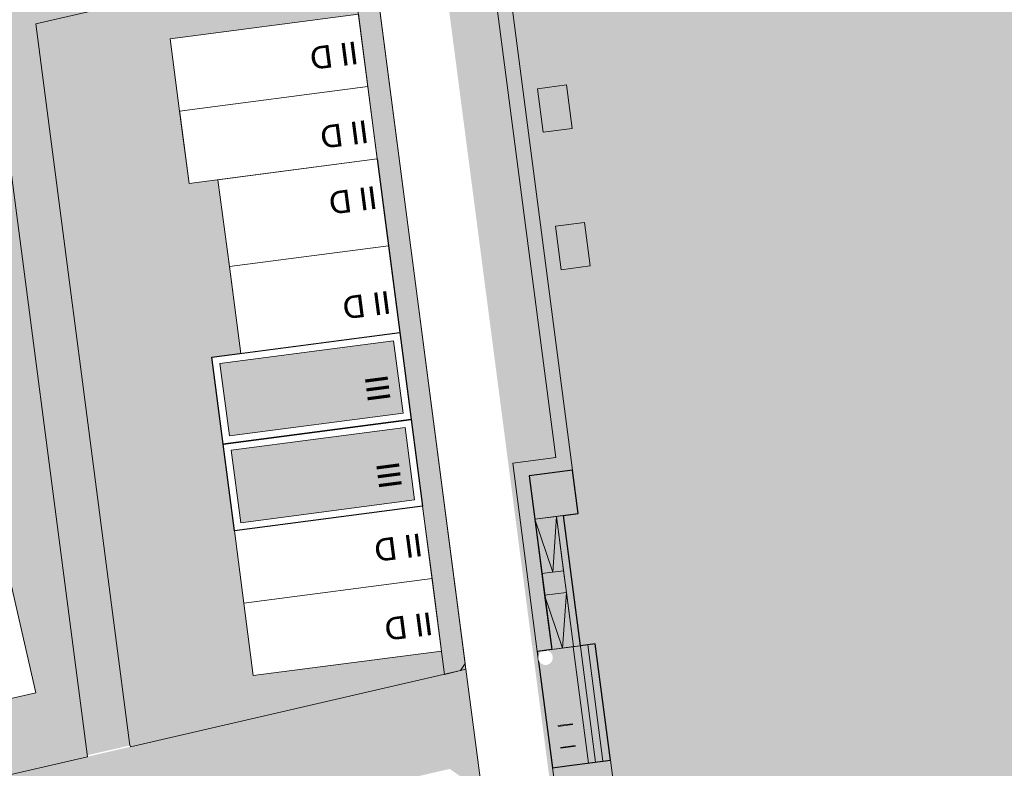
# Model space of a CAD drawing. Header units: metres. Extents: x -862 to 1262, y -354 to 644.
# Tile 203 of 256: x -149 to -82, y 149 to 200. Entities that reach past the tile are written whole.
import ezdxf

# ---------------------------------------------------------------- set-up
doc = ezdxf.new("R2010")
doc.units = ezdxf.units.M
doc.header["$LTSCALE"] = 0.5
doc.set_wipeout_variables(frame=1)
for name, color, linetype in [('BPR_Verkehr_220520', 7, 'Continuous'), ('DZH_Baufelder West_220610', 7, 'Continuous'), ('LPB_Freiraum_220609', 7, 'Continuous')]:
    doc.layers.add(name, color=color, linetype=linetype)
doc.styles.add('Calibri Light', font='calibril.ttf')

# ---------------------------------------------------------------- blocks, each defined once
blk = doc.blocks.new('Grundstücke West (2D)')
at = {"linetype": 'Continuous', "lineweight": 0, "transparency": 33554687}
blk.add_hatch(color=254, dxfattribs=at).paths.add_polyline_path([(-4.646, 100.978), (-11.064, 150.116), (-34.065, 144.802), (-31.707, 126.756), (-30.93, 120.807), (-28.727, 103.95), (-27.607, 95.372), (-27.592, 95.376), (-27.58, 95.278), (-4.978, 100.5)])
h = blk.add_hatch(color=254, dxfattribs=at)
edge = h.paths.add_edge_path()
edge.add_line((-124.129, 142.899), (-109.806, 80.901))
edge.add_line((-109.806, 80.901), (-109.806, 80.901))
edge.add_arc((-105.421, 81.913), 4.5, 193.00874, 238.00874)
edge.add_line((-107.805, 78.097), (-107.805, 78.097))
edge.add_line((-107.805, 78.097), (-107.805, 78.097))
edge.add_arc((-105.421, 81.913), 4.5, 238.00874, 283.00874)
edge.add_line((-104.408, 77.529), (-30.521, 94.599))
edge.add_line((-30.521, 94.599), (-36.989, 144.098))
edge.add_line((-36.989, 144.098), (-36.998, 144.095))
edge.add_line((-36.998, 144.095), (-36.998, 144.096))
edge.add_line((-36.998, 144.096), (-46.383, 141.885))
edge.add_line((-46.383, 141.885), (-46.386, 141.898))
edge.add_line((-46.386, 141.898), (-51.258, 140.772))
edge.add_line((-51.258, 140.772), (-89.257, 131.993))
edge.add_line((-89.257, 131.993), (-89.255, 131.984))
edge.add_line((-89.255, 131.984), (-97.049, 130.183))
edge.add_line((-97.049, 130.183), (-98.164, 135.007))
edge.add_line((-98.164, 135.007), (-101.21, 148.194))
edge.add_line((-101.21, 148.194), (-124.107, 142.904))
edge.add_line((-124.107, 142.904), (-124.129, 142.899))
at = {"color": 255, "linetype": 'Continuous', "lineweight": 18, "transparency": 33554687, "flags": 128}
blk.add_lwpolyline([(-4.646, 100.978), (-11.064, 150.116), (-34.065, 144.802), (-31.707, 126.756), (-30.93, 120.807), (-28.727, 103.95), (-27.607, 95.372), (-27.592, 95.376), (-27.58, 95.278), (-4.978, 100.5)], close=True, dxfattribs=at)
blk.add_lwpolyline([(-124.129, 142.899), (-109.806, 80.901), (-109.806, 80.901, 0.198912), (-107.805, 78.097), (-107.805, 78.097), (-107.805, 78.097, 0.198912), (-104.408, 77.529), (-30.521, 94.599), (-36.989, 144.098), (-36.998, 144.095), (-36.998, 144.096), (-46.383, 141.885), (-46.386, 141.898), (-51.258, 140.772), (-89.257, 131.993), (-89.255, 131.984), (-97.049, 130.183), (-98.164, 135.007), (-101.21, 148.194), (-124.107, 142.904)], format="xyb", close=True, dxfattribs=at)
blk = doc.blocks.new('Slab (2D)-3')
at = {"color": 255, "linetype": 'Continuous', "lineweight": 9, "transparency": 33554687}
blk.add_wipeout([(-0.014, 12.003), (10.986, 12.003), (10.986, 0.003), (-0.014, 0.003)], dxfattribs=at)
at = {"color": 7, "linetype": 'Continuous', "lineweight": 9, "transparency": 33554687}
for p, q in [((-0.014, 12.003), (10.986, 12.003)), ((10.986, 0.003), (10.986, 12.003)), ((-0.014, 6.003), (10.986, 6.003))]:
    blk.add_line(p, q, dxfattribs=at)
at = {"color": 8, "linetype": 'Continuous', "lineweight": 9, "true_color": 0x777777, "transparency": 33554687, "flags": 128}
blk.add_lwpolyline([(-0.014, 12.003), (10.986, 12.003), (10.986, 0.003), (-0.014, 0.003)], close=True, dxfattribs=at)
at = {"color": 7, "linetype": 'Continuous', "lineweight": 9, "transparency": 33554687, "flags": 128}
blk.add_lwpolyline([(10.986, 12.003), (-0.014, 12.003), (-0.014, 0.003), (10.986, 0.003)], dxfattribs=at)
blk = doc.blocks.new('RH 6 x 11 - quer (2D_3D) (2D)')
at = {"color": 8, "true_color": 0x777777, "transparency": 33554687}
blk.add_blockref('Slab (2D)-3', (0, 0), dxfattribs=at)
at = {"color": 255, "linetype": 'Continuous', "lineweight": 9, "transparency": 33554687}
blk.add_wipeout([(0, 6), (0, 12), (11, 12), (11, 6)], dxfattribs=at)
at = {"color": 253, "linetype": 'Continuous', "lineweight": 9, "transparency": 33554687, "flags": 128}
blk.add_lwpolyline([(0, 6), (0, 12), (11, 12), (11, 6)], close=True, dxfattribs=at)
at = {"color": 7, "transparency": 33554687, "insert": (2.006, 9.838), "char_height": 1.5595, "width": 3.81037, "attachment_point": 5, "line_spacing_factor": 1.163781, "style": 'Calibri Light'}
blk.add_mtext('II D', dxfattribs=at)
at = {"color": 255, "linetype": 'Continuous', "lineweight": 9, "transparency": 33554687}
blk.add_wipeout([(0, 0), (0, 6), (11, 6), (11, 0)], dxfattribs=at)
at = {"color": 253, "linetype": 'Continuous', "lineweight": 9, "transparency": 33554687, "flags": 128}
blk.add_lwpolyline([(0, 0), (0, 6), (11, 6), (11, 0)], close=True, dxfattribs=at)
at = {"color": 7, "transparency": 33554687, "insert": (2.006, 2.595), "char_height": 1.5595, "width": 3.81037, "attachment_point": 5, "line_spacing_factor": 1.163781, "style": 'Calibri Light'}
blk.add_mtext('II D', dxfattribs=at)
blk = doc.blocks.new('Slab (2D)-18')
at = {"color": 255, "linetype": 'Continuous', "lineweight": 9, "transparency": 33554687}
blk.add_wipeout([(0, 10), (13, 10), (13, 0), (0, 0)], dxfattribs=at)
at = {"color": 7, "linetype": 'Continuous', "lineweight": 9, "transparency": 33554687}
blk.add_line((0, 5), (13, 5), dxfattribs=at)
at = {"color": 8, "linetype": 'Continuous', "lineweight": 9, "true_color": 0x777777, "transparency": 33554687, "flags": 128}
blk.add_lwpolyline([(0, 10), (13, 10), (13, 0), (0, 0)], close=True, dxfattribs=at)
at = {"color": 7, "linetype": 'Continuous', "lineweight": 9, "transparency": 33554687, "flags": 128}
blk.add_lwpolyline([(13, 10), (0, 10), (0, 0), (13, 0), (13, 10)], dxfattribs=at)
blk = doc.blocks.new('RH 5 x 13 - quer (2D_3D) (2D)')
at = {"color": 255, "linetype": 'Continuous', "lineweight": 9, "transparency": 33554687}
blk.add_wipeout([(0, 5), (0, 10), (13, 10), (13, 5)], dxfattribs=at)
at = {"color": 253, "linetype": 'Continuous', "lineweight": 9, "transparency": 33554687, "flags": 128}
blk.add_lwpolyline([(0, 5), (0, 10), (13, 10), (13, 5)], close=True, dxfattribs=at)
at = {"color": 8, "true_color": 0x777777, "transparency": 33554687}
blk.add_blockref('Slab (2D)-18', (0, 0), dxfattribs=at)
at = {"color": 7, "transparency": 33554687, "insert": (2.006, 8.041), "char_height": 1.5595, "width": 3.81037, "attachment_point": 5, "line_spacing_factor": 1.163781, "style": 'Calibri Light'}
blk.add_mtext('II D', dxfattribs=at)
at = {"color": 255, "linetype": 'Continuous', "lineweight": 9, "transparency": 33554687}
blk.add_wipeout([(0, 0), (0, 5), (13, 5), (13, 0)], dxfattribs=at)
at = {"color": 253, "linetype": 'Continuous', "lineweight": 9, "transparency": 33554687, "flags": 128}
blk.add_lwpolyline([(0, 0), (0, 5), (13, 5), (13, 0)], close=True, dxfattribs=at)
at = {"color": 7, "transparency": 33554687, "insert": (2.006, 2.595), "char_height": 1.5595, "width": 3.81037, "attachment_point": 5, "line_spacing_factor": 1.163781, "style": 'Calibri Light'}
blk.add_mtext('II D', dxfattribs=at)
blk = doc.blocks.new('Slab (2D)-8')
at = {"color": 255, "linetype": 'Continuous', "lineweight": 9, "transparency": 33554687}
blk.add_wipeout([(0, 13), (6, 13), (6, 0), (0, 0)], dxfattribs=at)
at = {"color": 8, "linetype": 'Continuous', "lineweight": 9, "true_color": 0x777777, "transparency": 33554687, "flags": 128}
blk.add_lwpolyline([(0, 13), (6, 13), (6, 0), (0, 0)], close=True, dxfattribs=at)
at = {"color": 255, "linetype": 'Continuous', "lineweight": 9, "transparency": 33554687}
blk.add_wipeout([(0, 13), (6, 13), (6, 0), (0, 0)], dxfattribs=at)
at = {"color": 8, "linetype": 'Continuous', "lineweight": 9, "true_color": 0x777777, "transparency": 33554687, "flags": 128}
blk.add_lwpolyline([(0, 13), (6, 13), (6, 0), (0, 0)], close=True, dxfattribs=at)
at = {"color": 255, "linetype": 'Continuous', "lineweight": 9, "transparency": 33554687}
blk.add_wipeout([(0, 13), (6, 13), (6, 0), (0, 0)], dxfattribs=at)
at = {"color": 8, "linetype": 'Continuous', "lineweight": 9, "true_color": 0x777777, "transparency": 33554687, "flags": 128}
blk.add_lwpolyline([(0, 13), (6, 13), (6, 0), (0, 0)], close=True, dxfattribs=at)
blk = doc.blocks.new('DH 6 x 13 - III FD (2D_3D (2D)')
at = {"color": 8, "true_color": 0x777777, "transparency": 33554687}
blk.add_blockref('Slab (2D)-8', (0, 0), dxfattribs=at)
at = {"color": 255, "linetype": 'Continuous', "lineweight": 25, "transparency": 33554687}
blk.add_wipeout([(0, 13), (6, 13), (6, 0), (0, 0)], dxfattribs=at)
at = {"linetype": 'Continuous', "lineweight": 0, "true_color": 0xfbf8f0, "transparency": 33554661}
blk.add_hatch(color=7, dxfattribs=at).paths.add_polyline_path([(0.5, 12.5), (5.5, 12.5), (5.5, 0.5), (0.5, 0.5)])
at = {"color": 7, "linetype": 'Continuous', "lineweight": 25, "transparency": 33554687, "flags": 128}
blk.add_lwpolyline([(0, 13), (6, 13), (6, 0), (0, 0)], close=True, dxfattribs=at)
at = {"color": 9, "linetype": 'Continuous', "lineweight": 9, "transparency": 33554661, "flags": 128}
blk.add_lwpolyline([(0.5, 12.5), (5.5, 12.5), (5.5, 0.5), (0.5, 0.5)], close=True, dxfattribs=at)
at = {"color": 7, "transparency": 33554687, "insert": (2.405, 2.006), "char_height": 1.5595, "width": 3.81037, "attachment_point": 5, "line_spacing_factor": 1.163781, "style": 'Calibri Light'}
blk.add_mtext('III', dxfattribs=at)
blk = doc.blocks.new('Slab (2D)-19')
at = {"color": 255, "linetype": 'Continuous', "lineweight": 9, "transparency": 33554687}
blk.add_wipeout([(0, 0), (0, 11), (7, 11), (7, 0)], dxfattribs=at)
at = {"color": 7, "linetype": 'Continuous', "lineweight": 9, "transparency": 33554687}
for p, q in [((0, 9.4), (7, 9.4)), ((0, 4), (7, 4))]:
    blk.add_line(p, q, dxfattribs=at)
at = {"color": 8, "linetype": 'Continuous', "lineweight": 9, "true_color": 0x777777, "transparency": 33554687, "flags": 128}
blk.add_lwpolyline([(0, 0), (0, 11), (7, 11), (7, 0)], close=True, dxfattribs=at)
at = {"color": 7, "linetype": 'Continuous', "lineweight": 9, "transparency": 33554687, "flags": 128}
blk.add_lwpolyline([(0, 0), (0, 11), (7, 11), (7, 0), (0, 0)], dxfattribs=at)
blk = doc.blocks.new('DH 7 x 11 - II (2D_3D) (2D)')
at = {"color": 8, "true_color": 0x777777, "transparency": 33554687}
blk.add_blockref('Slab (2D)-19', (0, 0), dxfattribs=at)
at = {"color": 255, "linetype": 'Continuous', "lineweight": 9, "transparency": 33554687}
blk.add_wipeout([(0, 11), (7, 11), (7, 0), (0, 0)], dxfattribs=at)
at = {"color": 253, "linetype": 'Continuous', "lineweight": 9, "transparency": 33554687, "flags": 128}
blk.add_lwpolyline([(0, 11), (7, 11), (7, 0), (0, 0)], close=True, dxfattribs=at)
at = {"color": 7, "transparency": 33554687, "insert": (2.405, 2.006), "char_height": 1.5595, "width": 3.81037, "attachment_point": 5, "line_spacing_factor": 1.163781, "style": 'Calibri Light'}
blk.add_mtext('II D', dxfattribs=at)
blk = doc.blocks.new('Baufelder West (2D)')
at = {"linetype": 'Continuous', "lineweight": 0, "transparency": 33554687}
h = blk.add_hatch(color=7, dxfattribs=at)
h.paths.add_polyline_path([(-14.206, 149.663), (-27.379, 146.62), (-26.485, 139.779), (-26.408, 139.184), (-25.838, 134.82), (-25.838, 134.82), (-25.799, 134.523), (-25.06, 128.871), (-24.983, 128.276), (-24.244, 122.625), (-24.205, 122.327), (-24.205, 122.327), (-23.506, 116.972), (-23.506, 116.972), (-23.467, 116.675), (-22.081, 106.065), (-22.081, 106.065), (-22.042, 105.767), (-21.917, 104.811), (-20.921, 97.19), (-23.858, 96.511), (-24.838, 104.013), (-27.21, 122.164), (-27.181, 122.171), (-27.249, 122.463), (-30.312, 145.913), (-75.108, 135.535), (-82.279, 133.878), (-82.864, 133.743), (-82.863, 133.738), (-90.364, 132), (-94.525, 150.011), (-108.131, 146.868), (-117.422, 144.722), (-118.435, 149.106), (-108.643, 151.414), (-108.638, 151.369), (-95.201, 154.474), (-61.396, 162.309), (-60.812, 162.444), (-46.784, 165.696), (-46.199, 165.831), (-33.305, 168.82), (-36.776, 195.384), (-52.219, 191.804), (-52.804, 191.669), (-66.832, 188.417), (-67.416, 188.282), (-101.203, 180.451), (-101.878, 183.374), (-101.586, 183.442), (-96.317, 184.659), (-95.732, 184.794), (-91.445, 185.784), (-90.86, 185.919), (-85.599, 187.135), (-85.014, 187.27), (-76.831, 189.161), (-76.247, 189.296), (-76.247, 189.297), (-45.453, 196.414), (-42.435, 197.111), (-42.435, 197.111), (-34.226, 199.008), (-33.903, 196.533), (-33.903, 196.533), (-33.864, 196.236), (-32.478, 185.626), (-32.478, 185.626), (-32.439, 185.329), (-31.183, 175.71), (-31.183, 175.71), (-31.144, 175.413), (-30.405, 169.761), (-30.328, 169.166), (-27.966, 151.093), (-17.199, 153.581), (-4.961, 156.408), (-4.376, 151.934)])
h.paths.add_polyline_path([(-90.148, 151.038), (-86.989, 137.404), (-30.899, 150.404), (-32.715, 164.306)])

msp = doc.modelspace()

# ---------------------------------------------------------------- hatches: boundary and pattern name
at = {"layer": 'LPB_Freiraum_220609', "linetype": 'Continuous', "lineweight": 0, "true_color": 0x6c7f9f, "transparency": 33554687}
h = msp.add_hatch(color=145, dxfattribs=at)
edge = h.paths.add_edge_path()
edge.add_line((-118.032, 266.68), (-81.805, -10.685))
edge.add_arc((0, 0), 82.5, 187.4413, 280)
edge.add_arc((0, 0), 82.5, 280, 372.5587)
edge.add_line((80.526, 17.939), (19.704, 290.967))
edge.add_arc((-48.621, 275.746), 70, 12.5587, 100)
edge.add_line((-60.777, 344.683), (-60.777, 344.683))
edge.add_arc((-48.622, 275.746), 70, 99.99997, 102.29601)
edge.add_line((-63.529, 344.14), (-63.529, 344.14))
edge.add_line((-63.529, 344.14), (-63.529, 344.14))
edge.add_arc((-48.622, 275.746), 70, 102.29601, 187.4413)
edge.add_line((-118.032, 266.68), (-118.032, 266.68))
at = {"layer": 'LPB_Freiraum_220609', "linetype": 'Continuous', "lineweight": 0, "true_color": 0xe0b0b9, "transparency": 33554687}
msp.add_hatch(color=9, dxfattribs=at).paths.add_polyline_path([(-111, 166.501), (-111.388, 169.475), (-114.362, 169.087), (-112.808, 157.188), (-113.799, 157.059), (-112.758, 149.089), (-111.767, 149.218), (-108.792, 149.607), (-109.834, 157.577), (-110.849, 157.444), (-112.014, 166.368), (-111, 166.501)])
at = {"layer": 'LPB_Freiraum_220609', "linetype": 'Continuous', "lineweight": 0, "true_color": 0xece5cf, "transparency": 33554687}
for points in [[(-112.014, 166.368), (-110.999, 166.501), (-109.833, 157.577), (-110.849, 157.444), (-112.014, 166.368)], [(-99.874, 58.176), (-101.428, 70.075), (-98.456, 70.463), (-108.792, 149.606), (-112.758, 149.089), (-112.758, 149.088), (-112.629, 148.097), (-109.678, 148.482), (-99.6, 71.323), (-102.549, 70.937), (-100.865, 58.047)]]:
    msp.add_hatch(color=254, dxfattribs=at).paths.add_polyline_path(points)

# ---------------------------------------------------------------- linework, layer by layer
at = {"layer": 'BPR_Verkehr_220520', "color": 9, "linetype": 'Continuous', "true_color": 0xb8d2a6, "transparency": 33554687}
msp.add_solid([(-128.086, 149.04, 60), (-127.681, 147.286, 60), (-126.332, 149.445, 60), (-125.927, 147.691, 60)], dxfattribs=at)
at = {"layer": 'DZH_Baufelder West_220610', "color": 252, "linetype": 'Continuous', "true_color": 0x8ea381, "transparency": 33554687}
for points in [[(-147.485, 199.583), (-148.151, 200.045), (-127.124, 204.287), (-126.614, 205.02)], [(-148.151, 200.045), (-147.485, 199.583), (-126.614, 205.02), (-127.124, 204.287)], [(-141.183, 151.348), (-141.693, 150.615), (-147.485, 199.583), (-148.151, 200.045)], [(-141.693, 150.615), (-141.183, 151.348), (-148.151, 200.045), (-147.485, 199.583)], [(-151.584, 198.607), (-151.075, 199.34), (-145.273, 150.304), (-144.607, 149.842)], [(-151.075, 199.34), (-151.584, 198.607), (-144.607, 149.842), (-145.273, 150.304)], [(-147.179, 192.609), (-147.257, 193.204), (-138.257, 193.775), (-138.334, 194.37)], [(-147.257, 193.204), (-147.179, 192.609), (-138.334, 194.37), (-138.257, 193.775)], [(-135.704, 189.671), (-135.626, 189.076), (-146.609, 188.246), (-146.531, 187.651)], [(-135.626, 189.076), (-135.704, 189.671), (-146.531, 187.651), (-146.609, 188.246)], [(-145.754, 181.701), (-145.832, 182.296), (-134.848, 183.126), (-134.926, 183.721)], [(-145.832, 182.296), (-145.754, 181.701), (-134.926, 183.721), (-134.848, 183.126)], [(-144.977, 175.753), (-145.054, 176.348), (-134.057, 177.175), (-134.134, 177.77)], [(-145.054, 176.348), (-144.977, 175.753), (-134.134, 177.77), (-134.057, 177.175)], [(-148.088, 176.18), (-147.952, 175.596), (-205.913, 162.821), (-206.363, 162.101)], [(-147.952, 175.596), (-148.088, 176.18), (-206.363, 162.101), (-205.913, 162.821)], [(-144.199, 169.802), (-144.277, 170.397), (-135.277, 170.969), (-135.355, 171.563)], [(-144.277, 170.397), (-144.199, 169.802), (-135.355, 171.563), (-135.277, 170.969)], [(-143.422, 163.853), (-143.5, 164.448), (-134.5, 165.019), (-134.578, 165.614)], [(-143.5, 164.448), (-143.422, 163.853), (-134.578, 165.614), (-134.5, 165.019)], [(-142.774, 158.895), (-142.852, 159.49), (-133.853, 160.061), (-133.93, 160.656)], [(-142.852, 159.49), (-142.774, 158.895), (-133.93, 160.656), (-133.853, 160.061)], [(-120.948, 157.007), (-120.353, 157.084), (-120.824, 156.052), (-120.158, 155.59)], [(-120.353, 157.084), (-120.948, 157.007), (-120.158, 155.59), (-120.824, 156.052)], [(-120.824, 156.052), (-120.158, 155.59), (-141.183, 151.348), (-141.693, 150.615)], [(-120.158, 155.59), (-120.824, 156.052), (-141.693, 150.615), (-141.183, 151.348)], [(-145.273, 150.304), (-144.607, 149.842), (-218.629, 133.356), (-218.494, 132.772)], [(-144.607, 149.842), (-145.273, 150.304), (-218.494, 132.772), (-218.629, 133.356)]]:
    msp.add_solid(points, dxfattribs=at)
at = {"layer": 'LPB_Freiraum_220609', "color": 255, "linetype": 'Continuous', "lineweight": 9, "transparency": 33554687}
for p, q in [((-112.014, 166.368, 62.7), (-109.807, 149.472, 62.7)), ((-110.291, 149.411, 62.7), (-111.332, 157.381, 62.7)), ((-109.3, 149.54, 62.7), (-110.341, 157.51, 62.7)), ((-118.681, 155.831, 62.7), (-117.64, 147.861, 62.7)), ((-118.681, 155.831, 62.7), (-117.64, 147.861, 62.7)), ((-111.393, 152.1, 62.7), (-112.384, 151.97, 62.7)), ((-112.377, 151.911, 62.7), (-111.385, 152.04, 62.7)), ((-111.405, 152.038, 62.7), (-111.413, 152.097, 62.7)), ((-111.385, 152.04, 62.7), (-111.393, 152.1, 62.7)), ((-111.199, 150.613, 62.7), (-112.19, 150.483, 62.7)), ((-112.19, 150.483, 62.7), (-112.182, 150.424, 62.7)), ((-112.182, 150.424, 62.7), (-111.191, 150.553, 62.7)), ((-112.163, 150.426, 62.7), (-112.17, 150.486, 62.7))]:
    msp.add_line(p, q, dxfattribs=at)
at = {"layer": 'LPB_Freiraum_220609', "color": 255, "linetype": 'Continuous', "lineweight": 9, "transparency": 33554687, "flags": 128}
for points in [[(-113.396, 192.637), (-111.413, 192.896), (-111.801, 195.871), (-113.784, 195.612), (-113.396, 192.637)], [(-112.167, 183.212), (-110.184, 183.471), (-110.572, 186.445), (-112.555, 186.187), (-112.167, 183.212)], [(-111.387, 169.476), (-114.362, 169.087), (-113.973, 166.112), (-110.999, 166.501), (-111.387, 169.476)], [(-113.973, 166.112), (-112.486, 166.307), (-112, 162.588), (-113.488, 162.394), (-113.973, 166.112)], [(-113.973, 166.112), (-112.744, 162.491), (-112.486, 166.307)], [(-113.488, 162.394), (-112, 162.588), (-111.806, 161.101), (-113.294, 160.907), (-113.488, 162.394)]]:
    msp.add_lwpolyline(points, dxfattribs=at)
at = {"layer": 'LPB_Freiraum_220609', "color": 255, "linetype": 'Continuous', "lineweight": 25, "transparency": 33554687, "flags": 128}
msp.add_lwpolyline([(-111, 166.501), (-111.388, 169.475), (-114.362, 169.087), (-112.808, 157.188), (-113.799, 157.059), (-112.758, 149.089), (-111.767, 149.218), (-108.792, 149.607), (-109.834, 157.577), (-110.849, 157.444), (-112.014, 166.368), (-111, 166.501)], close=True, dxfattribs=at)
at = {"layer": 'LPB_Freiraum_220609', "color": 255, "linetype": 'Continuous', "lineweight": 9, "transparency": 33554687, "flags": 128}
msp.add_lwpolyline([(-99.874, 58.176), (-101.428, 70.075), (-98.456, 70.463), (-108.792, 149.606), (-112.758, 149.089), (-112.758, 149.088), (-112.629, 148.097), (-109.678, 148.482), (-99.6, 71.323), (-102.549, 70.937), (-100.865, 58.047), (-99.874, 58.176)], close=True, dxfattribs=at)
at = {"layer": 'LPB_Freiraum_220609', "color": 8, "linetype": 'Continuous', "true_color": 0x808080, "transparency": 33554687, "extrusion": (0, 0, -1)}
for points in [[(112.377, 151.911, -62.7), (111.385, 152.04, -62.7), (112.384, 151.97, -62.7), (111.393, 152.1, -62.7)], [(112.182, 150.424, -62.7), (111.191, 150.553, -62.7), (112.19, 150.483, -62.7), (111.199, 150.613, -62.7)]]:
    msp.add_solid(points, dxfattribs=at)

# ---------------------------------------------------------------- block references
at = {"layer": 'DZH_Baufelder West_220610', "color": 7, "transparency": 33554687}
msp.add_blockref('Grundstücke West (2D)', (-114.086, 55.243), dxfattribs=at)

# ---------------------------------------------------------------- next in the draw order: block references
for name, p, rotation in [('RH 6 x 11 - quer (2D_3D) (2D)', (-124.757, 190.798, 8.7), 187.4435739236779), ('RH 5 x 13 - quer (2D_3D) (2D)', (-121.649, 167, 8.7), 187.4413023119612), ('DH 7 x 11 - II (2D_3D) (2D)', (-154.972, 152.657, 8.7), 12.87467248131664)]:
    msp.add_blockref(name, p, dxfattribs=dict(at, rotation=rotation))

# ---------------------------------------------------------------- next in the draw order: hatches: boundary and pattern name
at = {"layer": 'BPR_Verkehr_220520', "linetype": 'Continuous', "lineweight": 0, "true_color": 0xece5cf, "transparency": 33554687}
msp.add_hatch(color=254, dxfattribs=at).paths.add_polyline_path([(-123.017, 150.416), (-122.743, 148.324), (-119.797, 149.005), (-117.589, 147.472), (-118.732, 156.22), (-120.422, 153.787), (-123.368, 153.106), (-123.095, 151.014)])
at = {"layer": 'BPR_Verkehr_220520', "linetype": 'Continuous', "lineweight": 0, "true_color": 0xe4e6e5, "transparency": 33554687}
msp.add_hatch(color=254, dxfattribs=at).paths.add_polyline_path([(-122.743, 148.324), (-123.368, 153.106), (-217.647, 131.325), (-216.567, 126.648), (-215.349, 126.93), (-215.371, 127.027), (-215.776, 128.781), (-214.022, 129.186), (-213.617, 127.432), (-213.595, 127.335), (-200.734, 130.306), (-200.756, 130.404), (-201.161, 132.157), (-199.407, 132.563), (-199.002, 130.809), (-198.98, 130.711), (-186.119, 133.683), (-186.141, 133.78), (-186.546, 135.534), (-184.792, 135.939), (-184.387, 134.185), (-184.365, 134.088), (-171.503, 137.059), (-171.526, 137.157), (-171.931, 138.91), (-170.177, 139.316), (-169.772, 137.562), (-169.75, 137.464), (-156.888, 140.436), (-156.911, 140.533), (-157.316, 142.287), (-155.562, 142.692), (-155.157, 140.938), (-155.135, 140.841), (-142.273, 143.812), (-142.296, 143.91), (-142.701, 145.663), (-140.947, 146.069), (-140.542, 144.315), (-140.52, 144.217), (-127.658, 147.189), (-127.681, 147.286), (-128.086, 149.04), (-126.332, 149.445), (-125.927, 147.691), (-125.905, 147.594)])

# ---------------------------------------------------------------- next in the draw order: block references
at = {"layer": 'DZH_Baufelder West_220610', "color": 7, "transparency": 33554687}
for name, p, rotation in [('RH 5 x 13 - quer (2D_3D) (2D)', (-126.052, 200.714, 8.7), 187.4413023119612), ('DH 6 x 13 - III FD (2D_3D (2D)', (-121.649, 167, 8.7), 97.44130231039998)]:
    msp.add_blockref(name, p, dxfattribs=dict(at, rotation=rotation))

# ---------------------------------------------------------------- next in the draw order: block references
at = {"layer": 'DZH_Baufelder West_220610', "color": 7, "transparency": 33554687, "rotation": 97.44130231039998}
msp.add_blockref('DH 6 x 13 - III FD (2D_3D (2D)', (-122.426, 172.95, 8.7), dxfattribs=at)

# ---------------------------------------------------------------- next in the draw order: hatches: boundary and pattern name
at = {"layer": 'BPR_Verkehr_220520', "linetype": 'Continuous', "lineweight": 0, "true_color": 0xece5cf, "transparency": 33554687}
h = msp.add_hatch(color=254, dxfattribs=at)
edge = h.paths.add_edge_path()
edge.add_line((-117.589, 147.472), (-106.008, 58.802))
edge.add_line((-106.008, 58.802), (-96.679, -12.627))
edge.add_line((-96.679, -12.627), (-96.679, -12.627))
edge.add_arc((0, 0), 97.5, 187.4413, 220.11577)
edge.add_line((-74.563, -62.823), (-74.563, -62.823))
edge.add_line((-74.563, -62.823), (-74.563, -62.823))
edge.add_arc((0, 0), 97.5, 220.11577, 276.97326)
edge.add_line((11.837, -96.779), (11.837, -96.779))
edge.add_arc((0, 0), 97.5, 276.97326, 283.02674)
edge.add_line((21.977, -94.991), (20.85, -90.12))
edge.add_arc((0, 0), 92.5, 187.4413, 283.02674, ccw=False)
edge.add_line((-91.721, -11.98), (-127.948, 265.385))
edge.add_line((-127.948, 265.385), (-127.948, 265.385))
edge.add_arc((-48.621, 275.746), 80, 172.31554, 187.4413, ccw=False)
edge.add_line((-127.903, 286.444), (-127.903, 286.444))
edge.add_line((-127.903, 286.444), (-132.866, 287.052))
edge.add_arc((-48.621, 275.746), 85, 172.35628, 187.4413)
edge.add_line((-132.906, 264.738), (-118.732, 156.22))
edge.add_line((-118.732, 156.22), (-117.589, 147.472))
h = msp.add_hatch(color=254, dxfattribs=at)
edge = h.paths.add_edge_path()
edge.add_line((-253.608, 253.664), (-225.316, 131.203))
edge.add_line((-225.316, 131.203), (-225.316, 131.203))
edge.add_arc((-221.81, 142.68), 12, 253.00874, 283.00874)
edge.add_line((-219.108, 130.987), (-219.108, 130.987))
edge.add_line((-219.108, 130.987), (-217.647, 131.325))
edge.add_line((-217.647, 131.325), (-123.368, 153.106))
edge.add_line((-123.368, 153.106), (-120.422, 153.787))
edge.add_line((-120.422, 153.787), (-119.064, 155.743))
edge.add_line((-119.064, 155.743), (-218.494, 132.772))
edge.add_arc((-219.507, 137.156), 4.5, 193.00874, 283.00874, ccw=False)
edge.add_line((-223.892, 136.143), (-251.173, 254.229))
edge.add_line((-251.173, 254.229), (-253.608, 253.664))
at = {"layer": 'LPB_Freiraum_220609', "linetype": 'Continuous', "lineweight": 0, "true_color": 0xe0b0b9, "transparency": 33554687}
h = msp.add_hatch(color=9, dxfattribs=at)
edge = h.paths.add_edge_path()
edge.add_arc((0.146, -0.51), 96.972, 279.96741, 287.02586, ccw=False)
edge.add_line((16.931, -96.019), (16.931, -96.019))
edge.add_arc((0, 0), 97.5, 187.44129, 280.00004, ccw=False)
edge.add_line((-96.679, -12.627), (-132.906, 264.738))
edge.add_line((-132.906, 264.738), (-132.906, 264.738))
edge.add_arc((-48.622, 275.746), 84.999, 186.1737, 187.4413, ccw=False)
edge.add_line((-133.129, 266.605), (-133.129, 266.605))
edge.add_line((-133.129, 266.605), (-128.158, 267.143))
edge.add_line((-128.158, 267.143), (-128.158, 267.143))
edge.add_arc((-48.622, 275.746), 79.999, 186.1737, 187.44129)
edge.add_line((-127.948, 265.385), (-91.721, -11.98))
edge.add_arc((0, 0), 92.5, 187.44129, 280.00007)
edge.add_arc((0.013, -0.07), 92.429, 279.99987, 285.55785)
edge.add_line((24.803, -89.112), (25.042, -89.046))
edge.add_arc((0.009, -0.033), 92.465, 285.70756, 285.71618)
edge.add_line((25.055, -89.042), (25.056, -89.043))
edge.add_arc((0.053, -0.221), 92.273, 285.72177, 289.02368)
edge.add_line((30.13, -87.455), (30.133, -87.454))
edge.add_line((30.133, -87.454), (30.137, -87.453))
edge.add_arc((4.231, -10.429), 81.264, 288.58981, 296.67239)
edge.add_arc((-0.143, 0.164), 92.696, 296.14883, 302.22831)
edge.add_arc((-0.143, 0.164), 92.696, 302.22831, 303.6066)
edge.add_arc((-0.143, 0.164), 92.696, 303.6066, 310.06136)
edge.add_line((59.517, -70.782), (59.517, -70.782))
edge.add_line((59.517, -70.782), (59.518, -70.782))
edge.add_arc((-1.124, 1.216), 94.133, 310.10662, 321.51517)
edge.add_arc((-0.293, 0.404), 92.978, 321.58792, 323.72233)
edge.add_line((74.662, -54.611), (74.665, -54.607))
edge.add_line((74.665, -54.607), (74.667, -54.603))
edge.add_arc((0.035, -0.046), 92.447, 323.83296, 330.73067)
edge.add_arc((0, 0), 92.5, 330.71648, 372.5587)
edge.add_line((90.287, 20.113), (29.743, 291.89))
edge.add_line((29.743, 291.89), (34.581, 293.068))
edge.add_line((34.581, 293.068), (95.164, 21.2))
edge.add_arc((0.006, -0.005), 97.492, -40.64422, 12.56249, ccw=False)
edge.add_line((73.98, -63.508), (74.101, -63.352))
edge.add_line((74.101, -63.352), (74.099, -63.351))
edge.add_arc((-1.124, 1.216), 99.133, 310.10662, 319.35944, ccw=False)
edge.add_line((62.739, -74.606), (62.737, -74.607))
edge.add_line((62.737, -74.607), (62.735, -74.609))
edge.add_arc((-0.143, 0.164), 97.696, 302.22831, 310.06136, ccw=False)
edge.add_line((51.958, -82.48), (51.958, -82.48))
edge.add_arc((0.146, -0.51), 96.972, 290.44481, 302.29638, ccw=False)
edge.add_arc((0.039, -0.049), 97.442, 287.00661, 290.40884, ccw=False)
edge.add_line((28.539, -93.23), (28.54, -93.232))
h = msp.add_hatch(color=9, dxfattribs=at)
edge = h.paths.add_edge_path()
edge.add_line((-82.741, -31.404), (-82.741, -31.404))
edge.add_arc((0, 0), 88.5, 200.78387, 285.72604)
edge.add_line((23.987, -85.187), (23.987, -85.187))
edge.add_arc((-31.491, 36.291), 133.547, 294.54555, 306.2333)
edge.add_line((47.445, -71.43), (47.333, -71.261))
edge.add_line((47.333, -71.261), (47.333, -71.261))
edge.add_line((47.333, -71.261), (47.334, -71.26))
edge.add_line((47.334, -71.26), (45.925, -69.137))
edge.add_line((45.925, -69.137), (43.92, -70.428))
edge.add_arc((0.002, -0.004), 82.996, 187.44258, 301.94815, ccw=False)
edge.add_line((-82.294, -10.754), (-118.313, 264.971))
edge.add_line((-118.313, 264.971), (-118.712, 268.158))
edge.add_line((-118.712, 268.158), (-124.181, 267.573))
edge.add_line((-124.181, 267.573), (-111.388, 169.475))
edge.add_line((-111.388, 169.475), (-87.755, -11.462))
edge.add_line((-87.755, -11.462), (-87.715, -12.381))
edge.add_line((-87.715, -12.381), (-87.711, -14.004))
edge.add_line((-87.711, -14.004), (-87.701, -23.187))
edge.add_arc((-77.701, -23.176), 10, 180.06426, 195.95456)
edge.add_line((-87.316, -25.925), (-85.503, -32.201))
edge.add_line((-85.503, -32.201), (-82.741, -31.404))
at = {"layer": 'LPB_Freiraum_220609', "linetype": 'Continuous', "lineweight": 0, "true_color": 0xb8d2a6, "transparency": 33554687}
msp.add_hatch(color=9, dxfattribs=at).paths.add_polyline_path([(-115.483, 169.949), (-112.532, 170.335), (-124.996, 265.772), (-125.084, 266.466), (-128.044, 266.149), (-127.948, 265.385)])

# ---------------------------------------------------------------- next in the draw order: linework, layer by layer
at = {"layer": 'LPB_Freiraum_220609', "color": 255, "linetype": 'Continuous', "lineweight": 9, "transparency": 33554687, "flags": 128}
msp.add_lwpolyline([(-128.587, 220.091), (-120.149, 155.486), (-118.681, 155.831), (-127.119, 220.43)], close=True, dxfattribs=at)

# ---------------------------------------------------------------- next in the draw order: block references
at = {"layer": 'DZH_Baufelder West_220610', "color": 7, "transparency": 33554687}
msp.add_blockref('Baufelder West (2D)', (-120.771, 53.425), dxfattribs=at)

# ---------------------------------------------------------------- next in the draw order: wipeouts: each hides what was drawn before it
at = {"color": 255, "linetype": 'Continuous', "lineweight": 5, "transparency": 33554687}
msp.add_wipeout([(-112.737, 156.628), (-112.746, 156.53), (-112.775, 156.436), (-112.821, 156.35), (-112.883, 156.274), (-112.959, 156.212), (-113.045, 156.166), (-113.139, 156.137), (-113.237, 156.128), (-113.334, 156.137), (-113.428, 156.166), (-113.514, 156.212), (-113.59, 156.274), (-113.652, 156.35), (-113.698, 156.436), (-113.727, 156.53), (-113.737, 156.628), (-113.727, 156.725), (-113.698, 156.819), (-113.652, 156.906), (-113.59, 156.981), (-113.514, 157.044), (-113.428, 157.09), (-113.334, 157.118), (-113.237, 157.128), (-113.139, 157.118), (-113.045, 157.09), (-112.959, 157.044), (-112.883, 156.981), (-112.821, 156.906), (-112.775, 156.819), (-112.746, 156.725)], dxfattribs=at).translate(0, 0, 62.7).dxf.layer = 'LPB_Freiraum_220609'

# ---------------------------------------------------------------- next in the draw order: hatches: boundary and pattern name
at = {"layer": 'LPB_Freiraum_220609', "linetype": 'Continuous', "lineweight": 0, "true_color": 0xece5cf, "transparency": 33554687}
h = msp.add_hatch(color=254, dxfattribs=at)
edge = h.paths.add_edge_path()
edge.add_arc((-0.573, 0.7), 98.381, 303.63899, 319.08711, ccw=False)
edge.add_line((53.926, -81.207), (53.649, -80.79))
edge.add_line((53.649, -80.79), (53.65, -80.79))
edge.add_line((53.65, -80.79), (51.163, -77.039))
edge.add_arc((-0.143, 0.164), 92.696, 285.77361, 303.6066, ccw=False)
edge.add_line((25.056, -89.042), (23.982, -85.189))
edge.add_arc((-31.491, 36.292), 133.547, 294.54354, 306.23323)
edge.add_line((47.445, -71.429), (45.925, -69.137))
edge.add_line((45.925, -69.137), (45.925, -69.137))
edge.add_arc((0, 0), 83, 187.4413, 303.59483, ccw=False)
edge.add_line((-82.301, -10.749), (-118.528, 266.616))
edge.add_line((-118.528, 266.616), (-118.528, 266.616))
edge.add_arc((-48.621, 275.746), 70.5, 100, 187.4413, ccw=False)
edge.add_line((-60.864, 345.175), (-60.864, 345.175))
edge.add_arc((-48.622, 275.747), 70.499, 12.55796, 100, ccw=False)
edge.add_line((20.191, 291.075), (81.01, 18.047))
edge.add_arc((-0.036, -0.007), 83.032, -40.33301, 12.55778, ccw=False)
edge.add_line((63.259, -53.748), (65.384, -55.632))
edge.add_arc((-31.491, 36.292), 133.547, 316.50208, 327.37905)
edge.add_line((80.99, -35.701), (84.603, -37.397))
edge.add_arc((-0.143, 0.164), 92.696, 319.50622, 336.09602, ccw=False)
edge.add_line((70.351, -60.03), (74.101, -63.352))
edge.add_line((74.101, -63.352), (73.949, -63.547))
edge.add_line((73.949, -63.547), (73.775, -63.731))
edge.add_line((73.775, -63.731), (73.774, -63.731))
edge = h.paths.add_edge_path()
edge.add_arc((0, 0), 83, 308.62678, 319.30211, ccw=False)
edge.add_line((51.812, -64.842), (51.81, -64.844))
edge.add_line((51.81, -64.844), (51.808, -64.845))
edge.add_arc((-25.259, 33.654), 125.065, 304.93204, 308.04016, ccw=False)
edge.add_line((46.354, -68.879), (46.611, -69.266))
edge.add_line((46.611, -69.266), (47.858, -71.125))
edge.add_arc((-31.491, 36.292), 133.547, 306.45338, 316.28743)
edge.add_line((65.039, -55.995), (62.927, -54.122))
edge = h.paths.add_edge_path()
edge.add_line((80.526, 17.939), (19.704, 290.967))
edge.add_arc((-48.621, 275.746), 70, 12.5587, 100)
edge.add_line((-60.777, 344.683), (-60.777, 344.683))
edge.add_arc((-48.621, 275.746), 70, 100, 187.4413)
edge.add_line((-118.032, 266.68), (-81.805, -10.685))
edge.add_arc((0.023, 0.017), 82.525, 187.45114, 303.92212)
edge.add_arc((-25.258, 33.653), 124.565, 304.93763, 308.04016)
edge.add_arc((0, 0), 82.5, 308.62678, 319.30739)
edge.add_line((62.553, -53.79), (62.553, -53.79))
edge.add_arc((0, 0), 82.5, 319.30741, 372.5587)
edge.add_line((80.526, 17.939), (80.526, 17.939))
edge = h.paths.add_edge_path()
edge.add_arc((-31.491, 36.292), 134.047, 294.72618, 327.19147, ccw=False)
edge.add_line((24.578, -85.465), (25.402, -88.423))
edge.add_arc((-0.143, 0.164), 92.196, 286.0855, 335.79202)
edge.add_line((83.946, -37.641), (81.174, -36.339))
edge = h.paths.add_edge_path()
edge.add_line((51.579, -76.761), (54.065, -80.512))
edge.add_arc((-0.573, 0.7), 97.881, 303.93219, 319.09029)
edge.add_line((73.4, -63.399), (70.025, -60.409))
edge.add_arc((-0.143, 0.164), 92.696, 303.91565, 319.19714, ccw=False)
at = {"layer": 'LPB_Freiraum_220609', "linetype": 'Continuous', "lineweight": 0, "true_color": 0x636466, "transparency": 33554687}
h = msp.add_hatch(color=251, dxfattribs=at)
edge = h.paths.add_edge_path()
edge.add_line((26.111, -89.051), (26.111, -89.051))
edge.add_arc((0, 0), 92.8, 280, 286.34193, ccw=False)
edge.add_line((16.115, -91.39), (16.115, -91.39))
edge.add_arc((0, 0), 92.8, 187.4413, 280, ccw=False)
edge.add_line((-92.018, -12.019), (-128.245, 265.346))
edge.add_line((-128.245, 265.346), (-128.245, 265.346))
edge.add_arc((-52.328, 275.279), 76.564, 186.12471, 187.45418, ccw=False)
edge.add_line((-128.455, 267.111), (-128.455, 267.111))
edge.add_line((-128.455, 267.111), (-128.157, 267.143))
edge.add_arc((-52.328, 275.279), 76.264, 186.12471, 187.45418)
edge.add_line((-127.948, 265.385), (-91.721, -11.98))
edge.add_arc((0, 0), 92.5, 187.4413, 286.34384)
edge.add_line((26.03, -88.762), (26.111, -89.051))
at = {"layer": 'LPB_Freiraum_220609', "linetype": 'Continuous', "lineweight": 0, "true_color": 0xece5cf, "transparency": 33554687}
h = msp.add_hatch(color=254, dxfattribs=at)
edge = h.paths.add_edge_path()
edge.add_line((-112.808, 157.188), (-114.362, 169.087))
edge.add_line((-114.362, 169.087), (-111.387, 169.476))
edge.add_line((-111.387, 169.476), (-124.181, 267.573))
edge.add_line((-124.181, 267.573), (-125.198, 267.463))
edge.add_line((-125.198, 267.463), (-128.158, 267.143))
edge.add_line((-128.158, 267.143), (-128.044, 266.149))
edge.add_line((-128.044, 266.149), (-125.084, 266.466))
edge.add_line((-125.084, 266.466), (-125.084, 266.466))
edge.add_arc((-48.622, 275.746), 77.023, 186.91997, 187.44133)
edge.add_line((-124.996, 265.771), (-124.996, 265.771))
edge.add_line((-124.996, 265.771), (-112.532, 170.335))
edge.add_line((-112.532, 170.335), (-115.483, 169.949))
edge.add_line((-115.483, 169.949), (-113.799, 157.058))
edge.add_line((-113.799, 157.058), (-112.808, 157.188))
edge.add_line((-112.808, 157.188), (-112.808, 157.188))

# ---------------------------------------------------------------- next in the draw order: linework, layer by layer
at = {"layer": 'LPB_Freiraum_220609', "color": 255, "linetype": 'Continuous', "lineweight": 9, "transparency": 33554687}
msp.add_line((-110.849, 157.444, 62.7), (-112.808, 157.188, 62.7), dxfattribs=at)
at = {"layer": 'LPB_Freiraum_220609', "color": 255, "linetype": 'Continuous', "lineweight": 9, "transparency": 33554687, "elevation": 62.7, "flags": 128}
msp.add_lwpolyline([(-112.808, 157.188), (-114.362, 169.087), (-111.387, 169.476), (-124.181, 267.573), (-125.198, 267.463), (-128.158, 267.143), (-128.044, 266.149), (-125.084, 266.466), (-125.084, 266.466, 0.002275), (-124.996, 265.771), (-124.996, 265.771), (-112.532, 170.335), (-115.483, 169.949), (-113.799, 157.058), (-112.808, 157.188)], format="xyb", close=True, dxfattribs=at)
at = {"layer": 'LPB_Freiraum_220609', "color": 255, "linetype": 'Continuous', "lineweight": 9, "transparency": 33554687, "flags": 128}
for points in [[(-111.32, 157.382), (-112.486, 166.307), (-112.014, 166.368), (-110.849, 157.444), (-111.32, 157.382)], [(-113.294, 160.907), (-111.806, 161.101), (-111.32, 157.382), (-112.808, 157.188), (-113.294, 160.907)], [(-113.294, 160.907), (-112.064, 157.285), (-111.806, 161.101)]]:
    msp.add_lwpolyline(points, dxfattribs=at)

doc.saveas('drawing.dxf')
